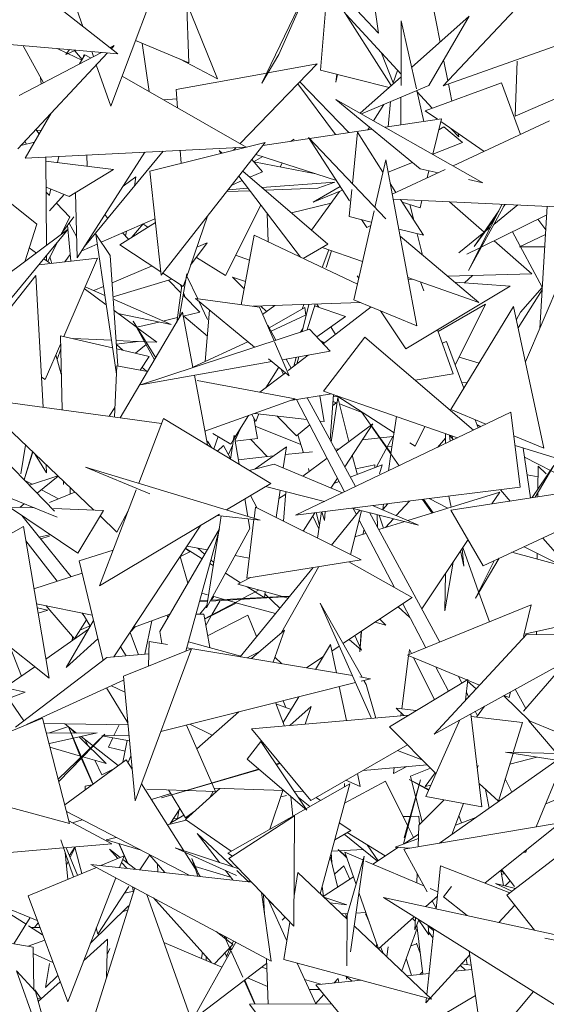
# Model space of a CAD drawing. Header units: metres. Extents: x -14.5 to 19.7, y -19.1 to 4.
# Tile 123 of 218: x 16.544 to 16.67, y 2.873 to 3.109. Entities that reach past the tile are written whole.
import ezdxf

# ---------------------------------------------------------------- set-up
doc = ezdxf.new("R2010")
doc.units = ezdxf.units.M
doc.layers.add('G-IMPT', color=7, linetype='Continuous', lineweight=5)
doc.layers.add('L-PLNT', color=7, linetype='Continuous', lineweight=5, true_color=0x005900)

# ---------------------------------------------------------------- blocks, each defined once
blk = doc.blocks.new('ÁRVORES ORNAMENTAIS - Pequeno e Médio Porte - Ipê-roxo-2976198-A')
at = {"layer": 'G-IMPT', "color": 253, "true_color": 0xaaaaaa}
for p, q in [((6.15495, 3.10532), (6.12827, 3.13396)), ((6.0926, 3.10042), (6.05897, 3.12688)), ((6.078, 3.12485), (6.08424, 3.10699)), ((6.12706, 3.09341), (6.14014, 3.12063)), ((6.14014, 3.12063), (6.13108, 3.10023)), ((6.15495, 3.10532), (6.15264, 3.12153)), ((6.16635, 3.11997), (6.16965, 3.10322)), ((6.10232, 3.11832), (6.09092, 3.08791)), ((6.10955, 3.09826), (6.10885, 3.11908)), ((6.14274, 3.11674), (6.14102, 3.09649)), ((6.14274, 3.11674), (6.15795, 3.09281)), ((6.17041, 3.09277), (6.19298, 3.11679)), ((6.10907, 3.11255), (6.11645, 3.09442)), ((6.1603, 3.09552), (6.14715, 3.10979)), ((6.1603, 3.09281), (6.16032, 3.10829)), ((6.16398, 3.09202), (6.16032, 3.10829)), ((6.16282, 3.09715), (6.17658, 3.10939)), ((6.16696, 3.09284), (6.17658, 3.10939)), ((6.21086, 3.10716), (6.17041, 3.09277)), ((6.04941, 3.10412), (6.0926, 3.10042)), ((6.10955, 3.09826), (6.09682, 3.10364)), ((6.07482, 3.09348), (6.06998, 3.10236)), ((6.07808, 3.10166), (6.08042, 3.10057)), ((6.08106, 3.10141), (6.08019, 3.10028)), ((6.08259, 3.10128), (6.08019, 3.10028)), ((6.08231, 3.10116), (6.08404, 3.09903)), ((6.08636, 3.10095), (6.08677, 3.09976)), ((6.09175, 3.10238), (6.09076, 3.10186)), ((6.09175, 3.10238), (6.09105, 3.10163)), ((6.10006, 3.0914), (6.09842, 3.10296)), ((6.09012, 3.10063), (6.06871, 3.0777)), ((6.08866, 3.10076), (6.06901, 3.09043)), ((6.08064, 3.10047), (6.08397, 3.09891)), ((6.08346, 3.09802), (6.08471, 3.10019)), ((6.08432, 3.0995), (6.08448, 3.10019)), ((6.08471, 3.10019), (6.08603, 3.09944)), ((6.11645, 3.09442), (6.10737, 3.09918)), ((6.12706, 3.09341), (6.13108, 3.10023)), ((6.15841, 3.09348), (6.15567, 3.10054)), ((6.17055, 3.09867), (6.17148, 3.09391)), ((6.18758, 3.08553), (6.18809, 3.09867)), ((6.08746, 3.09779), (6.09092, 3.08791)), ((6.12182, 3.07895), (6.14026, 3.09799)), ((6.12849, 3.09584), (6.14026, 3.09799)), ((6.14102, 3.09649), (6.15745, 3.09238)), ((6.15947, 3.09642), (6.15841, 3.09348)), ((6.07426, 3.09318), (6.0741, 3.09481)), ((6.09361, 3.0951), (6.12332, 3.07809)), ((6.10655, 3.09185), (6.12821, 3.09579)), ((6.14473, 3.09359), (6.14492, 3.09551)), ((6.14509, 3.09547), (6.14473, 3.09359)), ((6.15054, 3.08623), (6.1603, 3.09491)), ((6.10655, 3.09185), (6.10684, 3.08752)), ((6.14464, 3.08108), (6.13566, 3.09324)), ((6.1361, 3.09369), (6.14782, 3.08156)), ((6.16696, 3.09284), (6.15086, 3.08605)), ((6.16572, 3.08425), (6.16407, 3.09162)), ((6.18433, 3.0935), (6.16609, 3.08679)), ((6.17162, 3.0932), (6.17242, 3.08912)), ((6.18433, 3.0935), (6.1889, 3.08112)), ((6.18758, 3.08553), (6.20363, 3.09251)), ((6.1067, 3.08964), (6.10355, 3.08941)), ((6.16487, 3.07291), (6.14474, 3.08952)), ((6.17988, 3.06957), (6.14474, 3.08952)), ((6.16029, 3.08343), (6.16029, 3.09003)), ((6.16777, 3.08741), (6.16412, 3.09137)), ((6.15375, 3.08441), (6.15622, 3.08831)), ((6.15725, 3.08297), (6.15781, 3.08898)), ((6.16609, 3.08679), (6.16905, 3.08475)), ((6.07046, 3.07545), (6.07667, 3.08622)), ((6.16996, 3.08488), (6.15648, 3.08286)), ((6.16996, 3.08488), (6.16792, 3.07636)), ((6.19583, 3.08434), (6.17277, 3.07361)), ((6.07326, 3.05968), (6.04516, 3.08201)), ((6.07382, 3.08128), (6.07299, 3.08229)), ((6.07425, 3.08203), (6.0731, 3.08216)), ((6.15338, 3.08239), (6.12728, 3.07848)), ((6.15238, 3.08224), (6.15278, 3.08288)), ((6.17056, 3.08292), (6.16932, 3.08221)), ((6.1698, 3.08422), (6.18016, 3.07705)), ((6.17496, 3.07922), (6.17056, 3.08292)), ((6.17412, 3.08052), (6.1723, 3.08249)), ((6.13476, 3.07995), (6.1339, 3.07947)), ((6.13815, 3.08038), (6.15669, 3.0609)), ((6.13815, 3.08038), (6.14795, 3.06526)), ((6.1499, 3.08163), (6.14868, 3.06932)), ((6.1499, 3.08163), (6.15599, 3.0721)), ((6.17396, 3.08135), (6.17412, 3.08052)), ((6.07266, 3.07927), (6.06943, 3.07848)), ((6.07038, 3.07949), (6.07076, 3.0788)), ((6.07046, 3.07545), (6.12332, 3.07809)), ((6.10023, 3.07233), (6.12786, 3.07922)), ((6.10293, 3.04747), (6.12786, 3.07922)), ((6.10753, 3.0773), (6.10774, 3.07421)), ((6.12024, 3.07732), (6.12087, 3.07796)), ((6.17496, 3.07922), (6.16788, 3.07638)), ((6.0754, 3.07569), (6.07554, 3.05453)), ((6.07815, 3.0744), (6.0785, 3.07585)), ((6.09902, 3.07687), (6.08291, 3.05157)), ((6.08464, 3.05429), (6.10343, 3.07709)), ((6.08518, 3.07618), (6.08526, 3.07352)), ((6.11751, 3.07664), (6.11682, 3.07724)), ((6.11731, 3.07659), (6.11682, 3.07724)), ((6.12719, 3.07221), (6.12463, 3.07509)), ((6.12727, 3.07581), (6.12507, 3.07459)), ((6.14484, 3.07007), (6.12561, 3.07635)), ((6.15407, 3.06366), (6.15667, 3.07506)), ((6.16411, 3.0353), (6.15667, 3.07506)), ((6.07541, 3.07474), (6.09158, 3.07273)), ((6.08099, 3.06629), (6.09158, 3.07273)), ((6.12511, 3.07455), (6.13995, 3.07166)), ((6.13141, 3.07332), (6.1319, 3.07429)), ((6.16301, 3.07444), (6.15722, 3.07212)), ((6.17084, 3.07271), (6.15821, 3.06683)), ((6.16487, 3.07291), (6.1692, 3.07195)), ((6.09385, 3.06875), (6.09694, 3.07096)), ((6.09694, 3.07096), (6.09655, 3.06875)), ((6.10293, 3.04747), (6.10023, 3.07233)), ((6.13628, 3.05172), (6.12149, 3.07111)), ((6.14281, 3.05489), (6.12248, 3.07236)), ((6.12719, 3.07221), (6.12419, 3.0709)), ((6.16698, 3.07244), (6.16657, 3.07073)), ((6.17646, 3.07033), (6.17988, 3.06957)), ((6.08099, 3.06629), (6.07545, 3.06854)), ((6.07625, 3.06668), (6.07659, 3.06807)), ((6.11897, 3.06789), (6.12369, 3.06823)), ((6.12229, 3.07007), (6.11984, 3.06899)), ((6.12702, 3.06846), (6.14445, 3.06969)), ((6.14045, 3.06823), (6.12781, 3.06778)), ((6.14575, 3.06866), (6.13927, 3.06493)), ((6.14045, 3.06823), (6.14445, 3.06969)), ((6.14854, 3.06794), (6.1479, 3.06151)), ((6.15773, 3.06939), (6.1591, 3.06725)), ((6.07625, 3.06648), (6.07546, 3.06733)), ((6.07625, 3.06286), (6.07979, 3.06677)), ((6.08291, 3.05157), (6.08245, 3.06717)), ((6.12413, 3.06765), (6.11862, 3.06745)), ((6.14558, 3.06746), (6.13893, 3.05822)), ((6.14633, 3.06776), (6.13927, 3.06493)), ((6.1974, 3.06382), (6.15844, 3.06561)), ((6.1602, 3.06553), (6.16566, 3.05699)), ((6.0811, 3.06132), (6.07792, 3.06471)), ((6.11831, 3.04736), (6.12679, 3.06416)), ((6.14357, 3.06467), (6.13414, 3.06234)), ((6.16485, 3.06352), (6.16059, 3.06492)), ((6.16239, 3.06433), (6.16333, 3.06062)), ((6.16528, 3.0653), (6.16485, 3.06352)), ((6.17189, 3.06499), (6.1802, 3.05773)), ((6.18448, 3.06441), (6.17643, 3.04858)), ((6.18511, 3.06439), (6.17643, 3.04858)), ((6.18821, 3.06424), (6.18246, 3.05956)), ((6.18474, 3.06371), (6.18523, 3.06438)), ((6.19525, 3.06392), (6.19348, 3.03471)), ((6.0811, 3.06132), (6.07901, 3.05711)), ((6.07916, 3.05741), (6.08212, 3.0614)), ((6.10147, 3.06095), (6.08863, 3.05532)), ((6.09025, 3.06109), (6.08948, 3.06188)), ((6.114, 3.06156), (6.10891, 3.04665)), ((6.12857, 3.05539), (6.1283, 3.06218)), ((6.1479, 3.06151), (6.15319, 3.06016)), ((6.14902, 3.04154), (6.15388, 3.06286)), ((6.18365, 3.0628), (6.17779, 3.05428)), ((6.17779, 3.05428), (6.18274, 3.061)), ((6.17949, 3.05415), (6.19513, 3.06186)), ((6.19491, 3.0583), (6.193, 3.06081)), ((6.08076, 3.05842), (6.0452, 3.03196)), ((6.05747, 3.03031), (6.08076, 3.05842)), ((6.07326, 3.05968), (6.07036, 3.05067)), ((6.08061, 3.05937), (6.08135, 3.0508)), ((6.081, 3.0599), (6.08275, 3.05667)), ((6.10157, 3.06005), (6.09309, 3.0547)), ((6.09862, 3.05969), (6.09596, 3.05651)), ((6.09981, 3.05894), (6.09861, 3.05969)), ((6.15088, 3.06075), (6.1521, 3.05887)), ((6.15307, 3.0593), (6.1521, 3.05887)), ((6.15977, 3.05849), (6.16566, 3.05699)), ((6.18169, 3.05894), (6.18052, 3.05799)), ((6.09079, 3.05212), (6.08732, 3.05727)), ((6.08732, 3.05727), (6.09229, 3.02378)), ((6.09519, 3.05602), (6.09371, 3.05755)), ((6.09468, 3.05797), (6.09447, 3.05677)), ((6.12211, 3.04036), (6.12521, 3.05699)), ((6.12521, 3.05699), (6.14986, 3.04525)), ((6.16009, 3.05679), (6.17892, 3.0409)), ((6.16416, 3.05737), (6.16546, 3.05226)), ((6.18011, 3.05766), (6.17411, 3.05278)), ((6.19408, 3.04456), (6.18698, 3.05784)), ((6.19485, 3.05721), (6.18863, 3.05419)), ((6.07143, 3.05399), (6.07313, 3.05273)), ((6.078, 3.05509), (6.07583, 3.05073)), ((6.08767, 3.0549), (6.084, 3.05329)), ((6.09309, 3.0547), (6.10285, 3.04828)), ((6.11398, 3.05517), (6.11, 3.04984)), ((6.11398, 3.05517), (6.11146, 3.05411)), ((6.14281, 3.05489), (6.13693, 3.05141)), ((6.14144, 3.05408), (6.1511, 3.05068)), ((6.17601, 3.05244), (6.17918, 3.054)), ((6.18256, 3.05567), (6.19158, 3.04778)), ((6.19467, 3.05425), (6.18863, 3.05419)), ((6.0737, 3.04989), (6.08773, 3.05155)), ((6.07494, 3.05139), (6.07625, 3.05042)), ((6.07556, 3.05214), (6.07557, 3.05093)), ((6.07685, 3.05027), (6.07638, 3.05183)), ((6.07967, 3.03278), (6.08773, 3.05155)), ((6.07992, 3.05063), (6.08121, 3.05237)), ((6.09079, 3.05212), (6.09261, 3.02572)), ((6.11831, 3.04736), (6.11139, 3.05169)), ((6.1241, 3.05104), (6.12076, 3.05221)), ((6.14146, 3.04928), (6.14303, 3.05352)), ((6.14366, 3.0533), (6.14243, 3.04928)), ((6.10078, 3.04964), (6.09124, 3.04563)), ((6.06675, 3.03949), (6.073, 3.04738)), ((6.073, 3.04738), (6.07472, 3.01585)), ((6.10333, 3.04796), (6.10825, 3.04472)), ((6.10911, 3.0478), (6.10727, 3.03716)), ((6.10911, 3.04724), (6.11171, 3.04175)), ((6.12003, 3.04698), (6.12314, 3.0459)), ((6.12003, 3.04698), (6.12281, 3.04414)), ((6.1498, 3.04729), (6.1502, 3.0467)), ((6.16195, 3.04687), (6.17892, 3.0409)), ((6.19158, 3.04778), (6.1714, 3.04724)), ((6.17551, 3.04557), (6.17742, 3.0474)), ((6.08478, 3.04469), (6.08949, 3.04261)), ((6.08917, 3.04477), (6.08683, 3.04379)), ((6.09147, 3.04227), (6.10552, 3.04652)), ((6.10766, 3.04323), (6.1047, 3.04627)), ((6.1079, 3.04495), (6.10667, 3.03614)), ((6.10784, 3.04446), (6.10756, 3.04517)), ((6.10876, 3.04621), (6.10825, 3.04472)), ((6.16147, 3.02985), (6.18637, 3.04484)), ((6.16202, 3.04647), (6.16331, 3.04639)), ((6.16572, 3.04366), (6.16495, 3.04581)), ((6.1732, 3.04573), (6.18637, 3.04484)), ((6.1889, 3.03859), (6.19407, 3.04447)), ((6.19005, 3.02668), (6.19849, 3.04648)), ((6.08459, 3.04424), (6.08982, 3.04036)), ((6.11219, 3.03859), (6.10822, 3.04266)), ((6.10871, 3.04216), (6.10832, 3.0432)), ((6.18831, 3.03485), (6.19404, 3.04395)), ((6.0917, 3.04164), (6.10537, 3.0356)), ((6.12645, 3.03979), (6.11121, 3.04182)), ((6.12529, 3.0302), (6.11121, 3.04182)), ((6.11197, 3.04119), (6.11404, 3.03681)), ((6.12492, 3.03999), (6.15061, 3.04089)), ((6.12645, 3.03979), (6.12994, 3.03173)), ((6.12681, 3.04006), (6.12812, 3.03872)), ((6.1272, 3.03805), (6.13012, 3.04017)), ((6.1288, 3.03485), (6.13728, 3.0397)), ((6.13709, 3.04041), (6.13664, 3.03934)), ((6.13827, 3.04046), (6.13669, 3.03396)), ((6.13758, 3.0379), (6.13728, 3.0397)), ((6.13975, 3.04051), (6.13787, 3.03434)), ((6.13964, 3.04014), (6.147, 3.03758)), ((6.14066, 3.03979), (6.14021, 3.04052)), ((6.15313, 3.03984), (6.14168, 3.03104)), ((6.14902, 3.04154), (6.16411, 3.0353)), ((6.18048, 3.0405), (6.16917, 3.03396)), ((6.17219, 3.01528), (6.18723, 3.03991)), ((6.17327, 3.0259), (6.18048, 3.0405)), ((6.19446, 3.00604), (6.18723, 3.03991)), ((6.0917, 3.03898), (6.09698, 3.03506)), ((6.10537, 3.0356), (6.09263, 3.03829)), ((6.09319, 3.01332), (6.10809, 3.03855)), ((6.10683, 3.0373), (6.1034, 3.03647)), ((6.11057, 3.02535), (6.10809, 3.03855)), ((6.11219, 3.03859), (6.10826, 3.03764)), ((6.10839, 3.03767), (6.11402, 3.03284)), ((6.1135, 3.02678), (6.11455, 3.03906)), ((6.12923, 3.03405), (6.13766, 3.03794)), ((6.147, 3.03758), (6.14016, 3.03269)), ((6.15541, 3.0389), (6.16147, 3.02985)), ((6.1889, 3.03859), (6.18789, 3.03682)), ((6.10139, 3.0272), (6.09623, 3.0364)), ((6.10166, 3.02766), (6.09623, 3.0364)), ((6.10239, 3.03623), (6.09712, 3.03496)), ((6.09713, 3.03495), (6.10196, 3.03137)), ((6.1304, 3.03188), (6.12848, 3.03544)), ((6.1446, 3.03328), (6.14351, 3.03508)), ((6.09136, 3.03004), (6.07891, 3.03296)), ((6.07926, 3.01523), (6.07891, 3.03296)), ((6.13845, 3.03454), (6.09801, 3.02121)), ((6.13689, 3.03476), (6.13631, 3.03383)), ((6.14336, 3.02922), (6.13845, 3.03454)), ((6.15163, 3.03259), (6.14174, 3.0197)), ((6.15163, 3.03259), (6.17761, 3.01036)), ((6.17278, 3.0238), (6.16901, 3.03439)), ((6.07524, 3.02244), (6.07895, 3.03108)), ((6.09109, 3.03185), (6.08191, 3.03225)), ((6.09897, 3.03151), (6.09219, 3.0318)), ((6.09225, 3.0309), (6.09744, 3.03157)), ((6.09226, 3.03083), (6.09379, 3.02947)), ((6.09934, 3.03085), (6.09682, 3.02876)), ((6.10196, 3.03137), (6.09928, 3.03149)), ((6.11056, 3.02542), (6.12371, 3.0315)), ((6.13003, 3.03151), (6.13355, 3.02338)), ((6.14201, 3.03129), (6.14091, 3.03187)), ((6.14196, 3.03125), (6.14097, 3.0318)), ((6.1712, 3.03157), (6.17016, 3.03117)), ((6.1712, 3.03157), (6.17529, 3.02037)), ((6.07909, 3.02376), (6.07778, 3.02837)), ((6.07897, 3.0298), (6.0781, 3.02726)), ((6.10011, 3.02799), (6.09233, 3.02981)), ((6.10011, 3.02799), (6.09793, 3.02473)), ((6.14336, 3.02922), (6.1319, 3.0272)), ((6.13812, 3.02829), (6.1333, 3.02459)), ((6.1352, 3.02778), (6.13468, 3.02565)), ((6.1359, 3.0279), (6.13537, 3.02618)), ((6.17422, 3.02783), (6.17898, 3.0264)), ((6.09238, 3.02576), (6.09181, 3.01351)), ((6.09238, 3.02576), (6.09973, 3.02439)), ((6.12945, 3.02676), (6.09801, 3.02121)), ((6.13107, 3.02543), (6.12799, 3.0205)), ((6.13355, 3.02338), (6.12865, 3.02742)), ((6.13405, 3.02516), (6.13285, 3.02736)), ((6.09838, 3.02539), (6.09943, 3.02445)), ((6.11404, 3.00684), (6.11092, 3.02349)), ((6.13267, 3.0241), (6.12657, 3.01941)), ((6.13217, 3.02372), (6.13172, 3.02459)), ((6.17278, 3.0238), (6.16365, 3.0223)), ((6.07524, 3.02244), (6.07433, 3.02304)), ((6.11156, 3.0222), (6.13502, 3.01784)), ((6.17614, 3.02176), (6.1748, 3.02171)), ((6.14366, 3.01903), (6.13386, 3.01742)), ((6.1419, 3.0124), (6.14086, 3.01857)), ((6.14174, 3.0197), (6.17379, 3.00853)), ((6.14337, 3.00796), (6.14413, 3.01886)), ((6.1441, 3.01843), (6.14536, 3.01832)), ((6.15864, 3.00974), (6.14497, 3.01857)), ((6.08686, 2.99124), (6.05868, 3.01805)), ((6.10304, 3.01197), (6.05868, 3.01805)), ((6.11343, 3.01012), (6.13502, 3.01784)), ((6.1468, 2.9956), (6.13533, 3.01766)), ((6.1494, 2.99685), (6.13789, 3.01808)), ((6.14364, 3.00747), (6.14517, 3.0182)), ((6.1448, 3.01692), (6.14395, 3.0162)), ((6.14499, 3.01688), (6.14402, 3.01725)), ((6.14402, 3.01718), (6.1448, 3.01692)), ((6.14784, 3.0076), (6.14517, 3.0182)), ((6.15144, 3.01439), (6.14556, 3.01666)), ((6.09191, 3.01575), (6.09053, 3.01368)), ((6.12383, 3.01384), (6.12053, 3.00855)), ((6.1246, 3.01411), (6.1256, 3.01243)), ((6.13781, 3.01288), (6.12533, 3.01437)), ((6.12634, 3.01425), (6.1256, 3.01243)), ((6.13069, 3.01373), (6.13532, 3.00896)), ((6.18659, 3.01466), (6.1351, 2.99)), ((6.1531, 3.01156), (6.15083, 3.01474)), ((6.15307, 3.01154), (6.15083, 3.01474)), ((6.17219, 3.01528), (6.1806, 3.01179)), ((6.18659, 3.01466), (6.18878, 2.99671)), ((6.1035, 3.01316), (6.09759, 2.99763)), ((6.1035, 3.01316), (6.12917, 2.99759)), ((6.12596, 3.00838), (6.12514, 3.01319)), ((6.12546, 3.01132), (6.13636, 3.00695)), ((6.13848, 3.01161), (6.13532, 3.00896)), ((6.1419, 3.0124), (6.1409, 3.01252)), ((6.15355, 3.01189), (6.14481, 3.00532)), ((6.15355, 3.01189), (6.14684, 3.00156)), ((6.15983, 3.00184), (6.1532, 3.01135)), ((6.15791, 3.00478), (6.15322, 3.01139)), ((6.1579, 3.00469), (6.15921, 3.01361)), ((6.17804, 3.01285), (6.17875, 3.0109)), ((6.17941, 3.01122), (6.17845, 3.01174)), ((6.17851, 3.01156), (6.17933, 3.01118)), ((6.11528, 3.00958), (6.11958, 3.00703)), ((6.12043, 3.00917), (6.11951, 3.00345)), ((6.12043, 3.00917), (6.12159, 3.00219)), ((6.12062, 3.00799), (6.12182, 3.01061)), ((6.13564, 3.00923), (6.13698, 3.00496)), ((6.16367, 3.00649), (6.16602, 3.01123)), ((6.17092, 3.00952), (6.17097, 3.00718)), ((6.17268, 3.00821), (6.17191, 3.00918)), ((6.17191, 3.00918), (6.17207, 3.0077)), ((6.17273, 3.00802), (6.17244, 3.009)), ((6.18728, 3.00902), (6.19446, 3.00604)), ((6.06938, 2.99989), (6.07055, 3.00675)), ((6.115, 3.00618), (6.11404, 3.00773)), ((6.11553, 3.00586), (6.11656, 3.00882)), ((6.1164, 3.00534), (6.11786, 3.0067)), ((6.11953, 3.00358), (6.11786, 3.0067)), ((6.11904, 3.00451), (6.12003, 3.00669)), ((6.12026, 3.00812), (6.11958, 3.00703)), ((6.12596, 3.00838), (6.12067, 3.0077)), ((6.12833, 3.00402), (6.12435, 3.00818)), ((6.15103, 3.00801), (6.15832, 3.00887)), ((6.15832, 3.00887), (6.15448, 3.00156)), ((6.16367, 3.00649), (6.16241, 3.0073)), ((6.17094, 3.00845), (6.16899, 3.00623)), ((6.20647, 3.00084), (6.18757, 3.00665)), ((6.07022, 2.99849), (6.07222, 3.00517)), ((6.07226, 3.00512), (6.07173, 3.00334)), ((6.07285, 3.00456), (6.07557, 3.00016)), ((6.12546, 3.00109), (6.13289, 3.00639)), ((6.13289, 3.00639), (6.13215, 3.00131)), ((6.13261, 3.00449), (6.13911, 3.0052)), ((6.14455, 3.00579), (6.14559, 3.0059)), ((6.14979, 2.99989), (6.14866, 3.00436)), ((6.1571, 3.00654), (6.15814, 3.00633)), ((6.1573, 3.00063), (6.15789, 3.00463)), ((6.18952, 3.00605), (6.19129, 2.99415)), ((6.07748, 2.99095), (6.06537, 3.00352)), ((6.07024, 2.99846), (6.07173, 3.00334)), ((6.07547, 3.00207), (6.07557, 3.00016)), ((6.12141, 3.00327), (6.1298, 3.00418)), ((6.12401, 3.00072), (6.12997, 3.00223)), ((6.12997, 3.00223), (6.14628, 2.99535)), ((6.14261, 3.00366), (6.13685, 2.99933)), ((6.14817, 2.99911), (6.15577, 3.00206)), ((6.14949, 3.00106), (6.15404, 3.00207)), ((6.15407, 3.0014), (6.15404, 3.00207)), ((6.15517, 2.99989), (6.15577, 3.00206)), ((6.19977, 2.99879), (6.18985, 3.00385)), ((6.19167, 2.99421), (6.19686, 3.00187)), ((6.1924, 2.99433), (6.19686, 3.00187)), ((6.10027, 2.99515), (6.08486, 3.0015)), ((6.12662, 2.9888), (6.08486, 3.0015)), ((6.13816, 3.00118), (6.13838, 3.00048)), ((6.17224, 2.9912), (6.22662, 2.99964)), ((6.19047, 2.99968), (6.19305, 2.99915)), ((6.19307, 3.00175), (6.19302, 2.9962)), ((6.19307, 3.00175), (6.19502, 2.99989)), ((6.07036, 2.99834), (6.07209, 2.99739)), ((6.07148, 2.99718), (6.07823, 2.99945)), ((6.07834, 2.99935), (6.07334, 2.99525)), ((6.07961, 2.99738), (6.07959, 2.99815)), ((6.12917, 2.99759), (6.11857, 2.99125)), ((6.1451, 2.99887), (6.14356, 2.99649)), ((6.14428, 2.99761), (6.14551, 2.99808)), ((6.05994, 2.99693), (6.07807, 2.98953)), ((6.07439, 2.99611), (6.07839, 2.9939)), ((6.08233, 2.99555), (6.07625, 2.99301)), ((6.08119, 2.99664), (6.08121, 2.99508)), ((6.09701, 2.99611), (6.08825, 2.97309)), ((6.12794, 2.99686), (6.14202, 2.99331)), ((6.13138, 2.99599), (6.13044, 2.98943)), ((6.13274, 2.99504), (6.13109, 2.99396)), ((6.13219, 2.98856), (6.13279, 2.99563)), ((6.18878, 2.99671), (6.1351, 2.99)), ((6.16196, 2.98873), (6.18391, 2.99554)), ((6.18391, 2.99554), (6.18202, 2.99272)), ((6.18643, 2.9934), (6.18406, 2.9961)), ((6.19301, 2.99536), (6.19301, 2.99442)), ((6.07025, 2.99272), (6.06919, 2.99186)), ((6.12298, 2.99389), (6.12368, 2.98969)), ((6.12594, 2.99166), (6.12431, 2.99469)), ((6.15713, 2.99275), (6.15595, 2.9914)), ((6.15595, 2.9914), (6.15613, 2.99262)), ((6.15916, 2.98991), (6.16231, 2.9934)), ((6.16773, 2.99052), (6.16545, 2.99379)), ((6.16798, 2.9906), (6.1657, 2.99382)), ((6.17151, 2.9917), (6.167, 2.99398)), ((6.1717, 2.99457), (6.17227, 2.99193)), ((6.07267, 2.99174), (6.06673, 2.99194)), ((6.06673, 2.99194), (6.08303, 2.98094)), ((6.08916, 2.99116), (6.07722, 2.99158)), ((6.08916, 2.99116), (6.08303, 2.98094)), ((6.11693, 2.99026), (6.08825, 2.97309)), ((6.09239, 2.98598), (6.09516, 2.99124)), ((6.12516, 2.98924), (6.12548, 2.99189)), ((6.15078, 2.97934), (6.12548, 2.99189)), ((6.13972, 2.99058), (6.1369, 2.98622)), ((6.14001, 2.99061), (6.14079, 2.98754)), ((6.14036, 2.98451), (6.14126, 2.99077)), ((6.1414, 2.99079), (6.14204, 2.98876)), ((6.14204, 2.98876), (6.14218, 2.99088)), ((6.14367, 2.98287), (6.15046, 2.99119)), ((6.14821, 2.98062), (6.15089, 2.99108)), ((6.14853, 2.99168), (6.16452, 2.98765)), ((6.14963, 2.99017), (6.1489, 2.99158)), ((6.16956, 2.95964), (6.15278, 2.99061)), ((6.15351, 2.9923), (6.16452, 2.98765)), ((6.15471, 2.98705), (6.15457, 2.99015)), ((6.17995, 2.97792), (6.17224, 2.9912)), ((6.17995, 2.97792), (6.21024, 2.99202)), ((6.08143, 2.97526), (6.06968, 2.98996)), ((6.09239, 2.98598), (6.08835, 2.98982)), ((6.11637, 2.98993), (6.12662, 2.9888)), ((6.11732, 2.98982), (6.11681, 2.98663)), ((6.12342, 2.97493), (6.12512, 2.98896)), ((6.12377, 2.98911), (6.12416, 2.98678)), ((6.14068, 2.98673), (6.1392, 2.98976)), ((6.15871, 2.97273), (6.15032, 2.98885)), ((6.15497, 2.98657), (6.16118, 2.98849)), ((6.15508, 2.99003), (6.1561, 2.98692)), ((6.15658, 2.98706), (6.15848, 2.98917)), ((6.04713, 2.97418), (6.07004, 2.98732)), ((6.07004, 2.98732), (6.07615, 2.95104)), ((6.09167, 2.95607), (6.11246, 2.98759)), ((6.10261, 2.96214), (6.11688, 2.98675)), ((6.10885, 2.95745), (6.11688, 2.98675)), ((6.12416, 2.98678), (6.11379, 2.96784)), ((6.11676, 2.9863), (6.11379, 2.96784)), ((6.14928, 2.9848), (6.15183, 2.98559)), ((6.15117, 2.98539), (6.1515, 2.98658)), ((6.07813, 2.97418), (6.07062, 2.98388)), ((6.07381, 2.98478), (6.07625, 2.98534)), ((6.07414, 2.98437), (6.07625, 2.98498)), ((6.17632, 2.98417), (6.16526, 2.96758)), ((6.20101, 2.97676), (6.19418, 2.98454)), ((6.08336, 2.9791), (6.09149, 2.98161)), ((6.11001, 2.98131), (6.10755, 2.98008)), ((6.10993, 2.98127), (6.10877, 2.982)), ((6.10882, 2.98206), (6.11274, 2.9796)), ((6.10919, 2.98263), (6.11395, 2.9817)), ((6.11335, 2.98066), (6.11175, 2.98213)), ((6.17454, 2.9815), (6.17534, 2.97783)), ((6.17488, 2.98201), (6.17534, 2.97783)), ((6.17506, 2.98227), (6.17886, 2.97169)), ((6.18683, 2.98112), (6.19884, 2.97786)), ((6.20101, 2.97676), (6.18973, 2.98247)), ((6.19288, 2.98087), (6.19287, 2.97948)), ((6.08336, 2.9791), (6.08908, 2.95524)), ((6.10932, 2.97371), (6.10753, 2.98012)), ((6.1146, 2.97844), (6.11541, 2.97793)), ((6.11552, 2.97868), (6.11484, 2.9793)), ((6.12065, 2.98037), (6.124, 2.97971)), ((6.15078, 2.97934), (6.12342, 2.97493)), ((6.14784, 2.97887), (6.16297, 2.97033)), ((6.1708, 2.96713), (6.17273, 2.97877)), ((6.1781, 2.97015), (6.18374, 2.97968)), ((6.18254, 2.97912), (6.1781, 2.97015)), ((6.08407, 2.97612), (6.07256, 2.97236)), ((6.11832, 2.97611), (6.12196, 2.97383)), ((6.12185, 2.95614), (6.13927, 2.97749)), ((6.14069, 2.97772), (6.13175, 2.96192)), ((6.17097, 2.97614), (6.1708, 2.96713)), ((6.12434, 2.97508), (6.12128, 2.97347)), ((6.11404, 2.97095), (6.11265, 2.97133)), ((6.13199, 2.97051), (6.12128, 2.97347)), ((6.12626, 2.97209), (6.12244, 2.97005)), ((6.12352, 2.97285), (6.12543, 2.97165)), ((6.1255, 2.97161), (6.12759, 2.9703)), ((6.12786, 2.97165), (6.12766, 2.97026)), ((6.17892, 2.97153), (6.18144, 2.96449)), ((6.11404, 2.96936), (6.11208, 2.96924)), ((6.11217, 2.96956), (6.11404, 2.96965)), ((6.12207, 2.96986), (6.11335, 2.9652)), ((6.12107, 2.969), (6.11336, 2.9651)), ((6.13363, 2.97057), (6.11465, 2.9694)), ((6.1148, 2.96969), (6.13364, 2.97059)), ((6.11557, 2.97052), (6.11491, 2.96969)), ((6.11508, 2.96612), (6.11706, 2.96955)), ((6.11803, 2.96984), (6.1153, 2.9706)), ((6.12068, 2.96911), (6.11873, 2.96965)), ((6.13027, 2.96645), (6.12081, 2.96907)), ((6.12779, 2.97113), (6.1313, 2.96772)), ((6.13329, 2.97015), (6.13211, 2.97048)), ((6.15326, 2.94138), (6.14095, 2.96899)), ((6.15098, 2.95122), (6.14095, 2.96899)), ((6.16297, 2.97033), (6.14643, 2.95928)), ((6.05437, 2.9684), (6.07615, 2.95104)), ((6.08648, 2.96609), (6.07315, 2.96883)), ((6.07332, 2.96782), (6.0759, 2.96728)), ((6.07353, 2.96657), (6.0759, 2.96728)), ((6.08221, 2.96042), (6.07543, 2.96837)), ((6.08454, 2.96591), (6.08401, 2.9666)), ((6.11389, 2.96842), (6.11221, 2.96633)), ((6.1596, 2.96808), (6.16244, 2.96555)), ((6.16623, 2.95828), (6.16074, 2.96883)), ((6.1914, 2.96855), (6.16185, 2.95649)), ((6.18962, 2.96101), (6.1914, 2.96855)), ((6.08679, 2.96479), (6.08025, 2.95356)), ((6.08221, 2.96042), (6.08511, 2.96498)), ((6.08602, 2.96347), (6.08454, 2.96591)), ((6.09635, 2.96316), (6.10504, 2.96632)), ((6.1007, 2.96475), (6.09907, 2.95675)), ((6.10437, 2.96608), (6.10452, 2.96543)), ((6.11128, 2.96632), (6.11314, 2.96635)), ((6.11314, 2.96635), (6.11458, 2.95831)), ((6.11363, 2.96362), (6.11495, 2.9659)), ((6.12365, 2.96609), (6.11407, 2.96113)), ((6.12577, 2.96095), (6.12365, 2.96609)), ((6.15668, 2.96369), (6.1541, 2.9644)), ((6.15523, 2.96516), (6.15668, 2.96369)), ((6.20214, 2.96428), (6.18974, 2.96153)), ((6.07538, 2.95557), (6.08558, 2.96271)), ((6.08353, 2.96249), (6.08597, 2.96356)), ((6.09752, 2.9566), (6.09552, 2.96192)), ((6.09558, 2.962), (6.09683, 2.96334)), ((6.10316, 2.9593), (6.10261, 2.96214)), ((6.12455, 2.95569), (6.13243, 2.9625)), ((6.12973, 2.95481), (6.13243, 2.9625)), ((6.15045, 2.95727), (6.15081, 2.96221)), ((6.15045, 2.95727), (6.15082, 2.96221)), ((6.19271, 2.96218), (6.1927, 2.96145)), ((6.08784, 2.96043), (6.08025, 2.95356)), ((6.08177, 2.96058), (6.08158, 2.95991)), ((6.08177, 2.96094), (6.08178, 2.96005)), ((6.09994, 2.9539), (6.10013, 2.95981)), ((6.10013, 2.95981), (6.10447, 2.95908)), ((6.12197, 2.95629), (6.10946, 2.9597)), ((6.14787, 2.96025), (6.15084, 2.95767)), ((6.14927, 2.96118), (6.15084, 2.95767)), ((6.19032, 2.96148), (6.16819, 2.93762)), ((6.2109, 2.96124), (6.16819, 2.93762)), ((6.2109, 2.96124), (6.19032, 2.96148)), ((6.06957, 2.9515), (6.06688, 2.95843)), ((6.09462, 2.95634), (6.09326, 2.95849)), ((6.09392, 2.9515), (6.11024, 2.958)), ((6.11024, 2.958), (6.09676, 2.92168)), ((6.10908, 2.9583), (6.1487, 2.95161)), ((6.12349, 2.95587), (6.12639, 2.95728)), ((6.13983, 2.95311), (6.14343, 2.95905)), ((6.14486, 2.95226), (6.14343, 2.95905)), ((6.14554, 2.95869), (6.14376, 2.9575)), ((6.16216, 2.95662), (6.16232, 2.95783)), ((6.16232, 2.95783), (6.16279, 2.95688)), ((6.08997, 2.95592), (6.06817, 2.93928)), ((6.10003, 2.95683), (6.08997, 2.95592)), ((6.13183, 2.95446), (6.13016, 2.95603)), ((6.14164, 2.95608), (6.13771, 2.95346)), ((6.1605, 2.94363), (6.16213, 2.95637)), ((6.17602, 2.95058), (6.16185, 2.95649)), ((6.16329, 2.95589), (6.1683, 2.94591)), ((6.0656, 2.94873), (6.07276, 2.95374)), ((6.17162, 2.94792), (6.16863, 2.95366)), ((6.05467, 2.95118), (6.07049, 2.94763)), ((6.09398, 2.95051), (6.07074, 2.93995)), ((6.09392, 2.9515), (6.09676, 2.92168)), ((6.15044, 2.95132), (6.15303, 2.95088)), ((6.15078, 2.95031), (6.15303, 2.95088)), ((6.15195, 2.94951), (6.15141, 2.95047)), ((6.15755, 2.93939), (6.17625, 2.95072)), ((6.17486, 2.94988), (6.17402, 2.95141)), ((6.17574, 2.94576), (6.17625, 2.95072)), ((6.17621, 2.95031), (6.17828, 2.94849)), ((6.17904, 2.94932), (6.17623, 2.95049)), ((6.1974, 2.95211), (6.18962, 2.94311)), ((6.0648, 2.94862), (6.07016, 2.9408)), ((6.09499, 2.94031), (6.08992, 2.94867)), ((6.09429, 2.94763), (6.09111, 2.9492)), ((6.10291, 2.93824), (6.14943, 2.94997)), ((6.14725, 2.94085), (6.14554, 2.94899)), ((6.1543, 2.94147), (6.15195, 2.94951)), ((6.18617, 2.94634), (6.1865, 2.94775)), ((6.19015, 2.94372), (6.18759, 2.94835)), ((6.06648, 2.94617), (6.07049, 2.94763)), ((6.1321, 2.94037), (6.13585, 2.94655)), ((6.13277, 2.94399), (6.1321, 2.9456)), ((6.17645, 2.94652), (6.17593, 2.94764)), ((6.19112, 2.94072), (6.18482, 2.94682)), ((6.18617, 2.94634), (6.18491, 2.94687)), ((6.13032, 2.94515), (6.13242, 2.93953)), ((6.13041, 2.9449), (6.13401, 2.94351)), ((6.1337, 2.93965), (6.13882, 2.94426)), ((6.13739, 2.93997), (6.13882, 2.94426)), ((6.16101, 2.94207), (6.15911, 2.94379)), ((6.16392, 2.94325), (6.15911, 2.94379)), ((6.17856, 2.94199), (6.17806, 2.94308)), ((6.18026, 2.94429), (6.17831, 2.94166)), ((6.07459, 2.94143), (6.05497, 2.93333)), ((6.08104, 2.91626), (6.07459, 2.94143)), ((6.1215, 2.94293), (6.11146, 2.93413)), ((6.12456, 2.93884), (6.16213, 2.94216)), ((6.16029, 2.942), (6.16037, 2.94264)), ((6.17437, 2.94104), (6.16622, 2.92266)), ((6.17697, 2.94247), (6.17959, 2.92022)), ((6.18933, 2.94043), (6.17705, 2.9418)), ((6.19079, 2.94085), (6.20294, 2.92655)), ((6.19079, 2.94085), (6.19741, 2.93819)), ((6.09503, 2.93985), (6.07492, 2.94012)), ((6.0808, 2.9394), (6.07625, 2.93794)), ((6.08275, 2.93787), (6.07996, 2.94005)), ((6.08077, 2.93932), (6.08331, 2.93314)), ((6.08077, 2.93932), (6.08665, 2.92581)), ((6.08115, 2.93912), (6.08242, 2.93786)), ((6.09289, 2.93987), (6.09167, 2.93725)), ((6.11598, 2.92387), (6.10898, 2.93977)), ((6.11512, 2.93734), (6.10979, 2.93997)), ((6.12456, 2.93884), (6.13876, 2.92172)), ((6.16866, 2.92816), (6.15755, 2.93939)), ((6.18715, 2.93324), (6.18933, 2.94043)), ((6.07551, 2.93782), (6.08768, 2.9379)), ((6.07625, 2.93535), (6.08768, 2.9379)), ((6.07834, 2.9268), (6.08952, 2.93764)), ((6.07848, 2.92624), (6.08952, 2.93764)), ((6.08336, 2.93693), (6.08979, 2.93058)), ((6.09269, 2.93008), (6.08381, 2.93703)), ((6.08546, 2.93486), (6.08479, 2.93627)), ((6.09527, 2.93732), (6.08875, 2.93719)), ((6.0954, 2.93601), (6.08875, 2.93719)), ((6.09142, 2.93671), (6.0904, 2.93453)), ((6.09486, 2.93611), (6.09379, 2.93088)), ((6.08366, 2.93235), (6.07637, 2.93446)), ((6.09433, 2.93351), (6.0904, 2.93453)), ((6.12679, 2.93581), (6.12351, 2.93161)), ((6.12679, 2.93581), (6.13779, 2.91941)), ((6.13876, 2.92172), (6.16184, 2.93505)), ((6.15948, 2.93369), (6.16548, 2.93137)), ((6.0799, 2.92071), (6.09461, 2.93149)), ((6.08331, 2.93314), (6.08653, 2.92581)), ((6.08979, 2.93058), (6.08424, 2.93218)), ((6.0888, 2.92785), (6.08713, 2.93135)), ((6.09461, 2.93149), (6.09604, 2.92922)), ((6.09574, 2.93244), (6.09505, 2.9308)), ((6.13779, 2.91941), (6.12351, 2.93161)), ((6.1695, 2.91152), (6.19764, 2.93137)), ((6.18361, 2.9216), (6.18708, 2.93301)), ((6.19902, 2.93116), (6.18528, 2.93329)), ((6.19749, 2.93296), (6.18528, 2.93329)), ((6.19275, 2.93213), (6.18629, 2.93042)), ((6.0888, 2.92785), (6.09178, 2.92941)), ((6.12627, 2.92925), (6.10304, 2.9224)), ((6.12641, 2.92913), (6.10304, 2.9224)), ((6.13129, 2.93072), (6.13038, 2.93046)), ((6.13141, 2.93057), (6.13048, 2.9303)), ((6.16654, 2.9303), (6.15125, 2.92893)), ((6.15853, 2.92822), (6.16172, 2.92987)), ((6.15853, 2.92822), (6.1587, 2.9296)), ((6.16253, 2.92759), (6.16736, 2.92948)), ((6.17878, 2.93013), (6.17851, 2.92941)), ((6.19263, 2.91545), (6.19908, 2.93109)), ((6.14714, 2.92656), (6.15055, 2.92511)), ((6.15055, 2.92511), (6.14991, 2.92816)), ((6.16493, 2.92671), (6.16089, 2.91133)), ((6.16493, 2.92671), (6.16106, 2.91283)), ((6.1669, 2.92419), (6.16224, 2.92679)), ((6.16696, 2.92433), (6.16224, 2.92679)), ((6.16253, 2.92759), (6.1638, 2.92265)), ((6.16849, 2.92832), (6.1661, 2.92507)), ((6.18682, 2.92374), (6.18522, 2.92689)), ((6.08478, 2.92519), (6.08639, 2.92547)), ((6.08478, 2.92519), (6.0848, 2.9243)), ((6.09826, 2.92572), (6.10839, 2.90972)), ((6.10891, 2.92413), (6.0995, 2.92446)), ((6.10875, 2.9176), (6.1047, 2.92428)), ((6.10874, 2.91718), (6.11701, 2.92463)), ((6.11598, 2.92387), (6.10903, 2.92412)), ((6.13231, 2.92409), (6.11563, 2.92468)), ((6.11888, 2.90915), (6.14805, 2.92573)), ((6.12897, 2.91489), (6.13206, 2.9241)), ((6.14098, 2.89943), (6.14805, 2.92573)), ((6.14678, 2.92501), (6.14677, 2.92581)), ((6.15663, 2.92632), (6.14681, 2.92111)), ((6.15663, 2.92632), (6.16182, 2.91577)), ((6.16745, 2.92543), (6.1661, 2.92507)), ((6.18361, 2.9216), (6.17896, 2.92581)), ((6.18137, 2.91989), (6.18052, 2.92439)), ((6.08104, 2.91626), (6.0591, 2.92213)), ((6.10062, 2.922), (6.10526, 2.92337)), ((6.11541, 2.92389), (6.11456, 2.92242)), ((6.13294, 2.92294), (6.13156, 2.9226)), ((6.13396, 2.92267), (6.1344, 2.91797)), ((6.13693, 2.92392), (6.13471, 2.924)), ((6.13571, 2.9225), (6.13847, 2.92029)), ((6.14104, 2.92174), (6.14001, 2.92245)), ((6.16383, 2.92253), (6.16536, 2.91659)), ((6.16457, 2.91579), (6.17059, 2.92186)), ((6.17959, 2.92022), (6.16622, 2.92266)), ((6.19932, 2.92274), (6.1949, 2.92094)), ((6.10504, 2.91606), (6.10745, 2.91975)), ((6.17527, 2.92101), (6.17241, 2.91358)), ((6.08032, 2.91906), (6.10968, 2.90385)), ((6.08176, 2.91642), (6.0841, 2.91711)), ((6.10896, 2.91703), (6.10447, 2.91592)), ((6.10525, 2.9164), (6.10838, 2.91821)), ((6.10689, 2.91748), (6.10586, 2.91733)), ((6.10687, 2.91733), (6.10719, 2.91936)), ((6.10874, 2.91718), (6.11971, 2.90962)), ((6.11084, 2.91907), (6.10875, 2.9176)), ((6.11915, 2.90782), (6.13486, 2.91805)), ((6.13467, 2.89162), (6.13486, 2.91805)), ((6.16248, 2.91793), (6.16078, 2.91788)), ((6.16455, 2.91798), (6.16262, 2.91793)), ((6.16455, 2.91798), (6.16473, 2.91595)), ((6.17329, 2.91585), (6.17816, 2.91763)), ((6.17479, 2.9164), (6.17415, 2.9181)), ((6.08088, 2.91689), (6.09119, 2.91134)), ((6.14828, 2.91456), (6.14554, 2.91639)), ((6.16099, 2.91008), (6.19834, 2.91642)), ((6.16198, 2.91546), (6.16326, 2.91284)), ((6.16457, 2.91579), (6.16438, 2.91065)), ((6.18031, 2.90196), (6.19834, 2.91642)), ((6.07897, 2.91233), (6.08201, 2.90346)), ((6.09221, 2.9129), (6.08984, 2.91232)), ((6.09818, 2.90981), (6.08984, 2.91232)), ((6.1116, 2.91383), (6.12011, 2.90583)), ((6.1116, 2.91383), (6.11689, 2.9069)), ((6.14828, 2.91456), (6.14444, 2.91232)), ((6.14672, 2.91365), (6.15469, 2.90725)), ((6.14743, 2.91406), (6.15655, 2.90846)), ((6.15887, 2.9106), (6.16445, 2.91263)), ((6.16449, 2.91365), (6.16102, 2.91138)), ((6.0543, 2.90826), (6.07964, 2.91038)), ((6.07968, 2.91038), (6.09119, 2.91134)), ((6.08025, 2.91043), (6.08296, 2.90385)), ((6.08229, 2.9106), (6.08102, 2.90857)), ((6.08122, 2.90808), (6.08238, 2.91049)), ((6.08235, 2.9106), (6.08402, 2.90429)), ((6.09318, 2.9081), (6.09063, 2.91008)), ((6.09261, 2.90786), (6.09063, 2.91008)), ((6.09287, 2.91141), (6.09491, 2.90676)), ((6.09293, 2.91139), (6.09496, 2.90672)), ((6.12097, 2.90377), (6.10628, 2.91042)), ((6.12149, 2.90537), (6.10628, 2.91042)), ((6.1437, 2.90957), (6.15129, 2.90998)), ((6.14721, 2.90831), (6.14526, 2.90997)), ((6.14729, 2.90809), (6.14526, 2.90997)), ((6.1522, 2.91113), (6.15481, 2.90732)), ((6.15972, 2.91053), (6.15357, 2.90651)), ((6.16238, 2.91031), (6.15887, 2.9106)), ((6.16099, 2.91008), (6.16658, 2.89984)), ((6.20263, 2.91218), (6.1856, 2.89908)), ((6.19013, 2.90938), (6.19041, 2.91006)), ((6.08066, 2.9029), (6.08003, 2.90924)), ((6.08856, 2.90618), (6.09413, 2.90849)), ((6.09304, 2.90568), (6.09413, 2.90849)), ((6.09684, 2.90527), (6.09379, 2.90762)), ((6.0979, 2.90515), (6.10025, 2.90874)), ((6.10021, 2.90869), (6.10381, 2.9045)), ((6.10862, 2.90936), (6.11108, 2.90548)), ((6.11027, 2.90782), (6.11172, 2.90363)), ((6.11027, 2.90782), (6.11212, 2.90359)), ((6.12003, 2.90839), (6.11888, 2.90915)), ((6.13467, 2.89162), (6.11915, 2.90782)), ((6.1434, 2.90844), (6.14512, 2.90112)), ((6.14376, 2.90689), (6.14362, 2.90925)), ((6.14955, 2.90166), (6.14684, 2.90938)), ((6.15121, 2.90752), (6.14684, 2.90938)), ((6.14746, 2.8943), (6.15146, 2.90841)), ((6.15146, 2.90841), (6.1482, 2.88554)), ((6.19013, 2.90938), (6.18962, 2.90936)), ((6.07335, 2.893), (6.04197, 2.90587)), ((6.07113, 2.89894), (6.08747, 2.90573)), ((6.08033, 2.90623), (6.08075, 2.90712)), ((6.12923, 2.8833), (6.08614, 2.90644)), ((6.12451, 2.90222), (6.08614, 2.90644)), ((6.09473, 2.9055), (6.0935, 2.90687)), ((6.10208, 2.90652), (6.10217, 2.90468)), ((6.11957, 2.90338), (6.1111, 2.90593)), ((6.1466, 2.90613), (6.14443, 2.90406)), ((6.1466, 2.90613), (6.14806, 2.90291)), ((6.16578, 2.90131), (6.15183, 2.90725)), ((6.16976, 2.9061), (6.16867, 2.8958)), ((6.16976, 2.9061), (6.1863, 2.89961)), ((6.08062, 2.87356), (6.0921, 2.90324)), ((6.11176, 2.90441), (6.11229, 2.90357)), ((6.11838, 2.90494), (6.12008, 2.90271)), ((6.12102, 2.90497), (6.12387, 2.90229)), ((6.13473, 2.89895), (6.1356, 2.90451)), ((6.1356, 2.90451), (6.14745, 2.8933)), ((6.14891, 2.90347), (6.14169, 2.89875)), ((6.16414, 2.90431), (6.16406, 2.90205)), ((6.18483, 2.90139), (6.18415, 2.90504)), ((6.18417, 2.90506), (6.18498, 2.90435)), ((6.18433, 2.90405), (6.18504, 2.90428)), ((6.18434, 2.90519), (6.18745, 2.90112)), ((6.08667, 2.86917), (6.09667, 2.90079)), ((6.08786, 2.88978), (6.09527, 2.90112)), ((6.09613, 2.90108), (6.09629, 2.9002)), ((6.12424, 2.90229), (6.12354, 2.90261)), ((6.14179, 2.89882), (6.14149, 2.90112)), ((6.1691, 2.8999), (6.16728, 2.90067)), ((6.17238, 2.90112), (6.17049, 2.89871)), ((6.18768, 2.90068), (6.18289, 2.90187)), ((6.18683, 2.90002), (6.18289, 2.90187)), ((6.18523, 2.90129), (6.1864, 2.9025)), ((6.08062, 2.87356), (6.07113, 2.89894)), ((6.09423, 2.89953), (6.09644, 2.90007)), ((6.10992, 2.87005), (6.0995, 2.89927)), ((6.11499, 2.88293), (6.1011, 2.89841)), ((6.12923, 2.8833), (6.12691, 2.89972)), ((6.12766, 2.89441), (6.12745, 2.89915)), ((6.14738, 2.89676), (6.14185, 2.8986)), ((6.15495, 2.88627), (6.15022, 2.89973)), ((6.19776, 2.87235), (6.15609, 2.89854)), ((6.19984, 2.88901), (6.15609, 2.89854)), ((6.16622, 2.89633), (6.16899, 2.89881)), ((6.17612, 2.89418), (6.17049, 2.89871)), ((6.1856, 2.89908), (6.19222, 2.89067)), ((6.07068, 2.89212), (6.06268, 2.89719)), ((6.08602, 2.88752), (6.09515, 2.89652)), ((6.13294, 2.88833), (6.12851, 2.89805)), ((6.1286, 2.89784), (6.12967, 2.89684)), ((6.14327, 2.89725), (6.14738, 2.89676)), ((6.16775, 2.89771), (6.16869, 2.896)), ((6.18748, 2.89669), (6.1837, 2.89253)), ((6.07167, 2.89369), (6.06772, 2.88741)), ((6.09502, 2.89556), (6.09368, 2.89507)), ((6.13257, 2.89381), (6.13189, 2.8931)), ((6.14758, 2.8947), (6.14605, 2.89462)), ((6.14737, 2.89338), (6.14704, 2.89467)), ((6.14746, 2.8943), (6.14731, 2.88217)), ((6.15183, 2.89491), (6.14952, 2.8948)), ((6.15183, 2.89458), (6.1527, 2.89267)), ((6.15495, 2.88627), (6.16348, 2.89389)), ((6.16372, 2.89289), (6.16305, 2.8935)), ((6.16375, 2.89373), (6.16364, 2.89077)), ((6.07461, 2.88962), (6.07124, 2.89176)), ((6.07397, 2.89135), (6.07192, 2.89133)), ((6.07357, 2.89243), (6.07269, 2.89134)), ((6.08746, 2.89126), (6.08786, 2.88978)), ((6.13232, 2.88364), (6.13373, 2.89261)), ((6.14909, 2.89175), (6.16761, 2.87422)), ((6.16416, 2.89117), (6.16049, 2.88096)), ((6.16457, 2.89321), (6.16364, 2.89077)), ((6.16407, 2.8919), (6.16548, 2.88016)), ((6.16454, 2.89312), (6.16697, 2.88957)), ((6.16678, 2.89182), (6.16697, 2.88957)), ((6.16811, 2.89054), (6.1668, 2.89165)), ((6.04933, 2.89047), (6.07236, 2.88663)), ((6.11832, 2.88864), (6.11612, 2.89034)), ((6.11801, 2.88932), (6.12248, 2.87942)), ((6.11842, 2.8891), (6.11878, 2.88828)), ((6.16815, 2.89096), (6.16648, 2.87529)), ((6.16793, 2.88886), (6.16692, 2.8902)), ((6.20155, 2.88736), (6.19469, 2.88879)), ((6.07512, 2.88827), (6.07118, 2.88683)), ((6.07236, 2.88663), (6.07251, 2.8765)), ((6.09016, 2.88853), (6.0844, 2.88335)), ((6.09016, 2.88853), (6.08991, 2.87941)), ((6.10361, 2.88775), (6.1175, 2.88187)), ((6.1201, 2.88726), (6.1157, 2.88263)), ((6.1201, 2.88726), (6.11866, 2.88837)), ((6.1195, 2.88663), (6.11979, 2.88596)), ((6.12082, 2.88781), (6.11981, 2.886)), ((6.12025, 2.88812), (6.11993, 2.88739)), ((6.15454, 2.88743), (6.15437, 2.88675)), ((6.15458, 2.88732), (6.15442, 2.88671)), ((6.15542, 2.88668), (6.15615, 2.88507)), ((6.15722, 2.88668), (6.1569, 2.88436)), ((6.16264, 2.88694), (6.16409, 2.88744)), ((6.16488, 2.88518), (6.16404, 2.88759)), ((6.0771, 2.88297), (6.07238, 2.88511)), ((6.09006, 2.88484), (6.09066, 2.88635)), ((6.11964, 2.8857), (6.11044, 2.86924)), ((6.11257, 2.88396), (6.11285, 2.88532)), ((6.11373, 2.88347), (6.11374, 2.88432)), ((6.11811, 2.88517), (6.11865, 2.88452)), ((6.11941, 2.88622), (6.11852, 2.88423)), ((6.17672, 2.88483), (6.16734, 2.87448)), ((6.17661, 2.88564), (6.18003, 2.86185)), ((6.07531, 2.87697), (6.07625, 2.88275)), ((6.12816, 2.88271), (6.11044, 2.86924)), ((6.12699, 2.88182), (6.12822, 2.88146)), ((6.12858, 2.873), (6.12811, 2.88389)), ((6.13232, 2.88364), (6.16761, 2.87422)), ((6.13991, 2.87303), (6.13546, 2.88281)), ((6.16155, 2.88391), (6.16279, 2.87989)), ((6.1757, 2.88116), (6.17444, 2.88232)), ((6.17708, 2.88234), (6.17471, 2.88261)), ((6.17613, 2.88245), (6.17587, 2.88389)), ((6.07293, 2.87605), (6.06839, 2.88098)), ((6.06839, 2.88098), (6.08226, 2.84183)), ((6.07531, 2.87697), (6.07826, 2.87988)), ((6.1486, 2.8785), (6.14711, 2.87969)), ((6.14728, 2.87965), (6.14727, 2.87897)), ((6.14736, 2.87963), (6.14727, 2.87897)), ((6.16173, 2.87979), (6.16701, 2.88031)), ((6.16477, 2.88009), (6.16541, 2.88075)), ((6.17317, 2.88091), (6.17723, 2.88131)), ((6.07883, 2.87834), (6.07359, 2.87363)), ((6.12282, 2.87865), (6.12537, 2.87299)), ((6.12294, 2.87874), (6.12544, 2.87299)), ((6.12364, 2.87927), (6.1284, 2.87725)), ((6.13724, 2.87888), (6.14115, 2.87777)), ((6.13995, 2.87765), (6.15079, 2.87871)), ((6.13995, 2.87765), (6.15385, 2.86072)), ((6.14526, 2.87914), (6.14432, 2.87808)), ((6.14526, 2.87914), (6.14547, 2.87819)), ((6.0743, 2.87427), (6.07276, 2.87643)), ((6.07293, 2.87605), (6.07506, 2.86823)), ((6.13834, 2.87647), (6.14089, 2.8765)), ((6.14187, 2.87531), (6.13989, 2.87308)), ((6.15385, 2.86072), (6.17813, 2.87505)), ((6.19196, 2.87599), (6.18003, 2.86185)), ((6.07343, 2.8742), (6.07413, 2.8745)), ((6.12404, 2.87299), (6.14373, 2.87304)), ((6.13139, 2.86321), (6.12404, 2.87299)), ((6.1664, 2.87455), (6.16627, 2.8733)), ((6.1672, 2.87433), (6.16627, 2.8733))]:
    blk.add_line(p, q, dxfattribs=at)

msp = doc.modelspace()

# ---------------------------------------------------------------- block references
at = {"layer": 'L-PLNT', "color": 253, "true_color": 0xaaaaaa}
msp.add_blockref('ÁRVORES ORNAMENTAIS - Pequeno e Médio Porte - Ipê-roxo-2976198-A', (10.47483, 0), dxfattribs=at)

doc.saveas('drawing.dxf')
